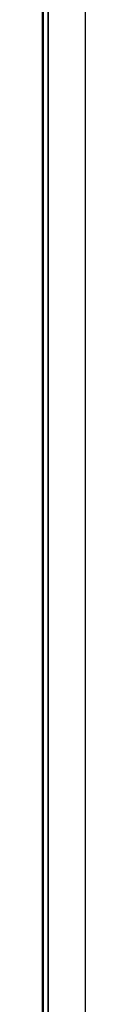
# Model space of a CAD drawing. Header units: inches. Extents: x 53216 to 117387, y -66787 to -22834.
# Tile 70 of 256: x 60591.652 to 60592.252, y -30158.557 to -30144.78. Entities that reach past the tile are written whole.
import ezdxf

# ---------------------------------------------------------------- set-up
doc = ezdxf.new("R2010")
doc.units = ezdxf.units.IN
doc.header["$MEASUREMENT"] = 0
doc.layers.add('FAKRO LOFT LADDERS', color=7, linetype='Continuous')

msp = doc.modelspace()

# ---------------------------------------------------------------- linework, layer by layer
at = {"layer": 'FAKRO LOFT LADDERS', "color": 7, "linetype": 'Continuous'}
for p, q in [((60591.652, -30202.285), (60591.652, -30084.385)), ((60591.667, -30202.27), (60591.667, -30084.401)), ((60591.732, -30202.205), (60591.732, -30084.466)), ((60591.732, -30084.466), (60591.732, -30202.205)), ((60592.252, -30201.685), (60592.252, -30084.985))]:
    msp.add_line(p, q, dxfattribs=at)

doc.saveas('drawing.dxf')
